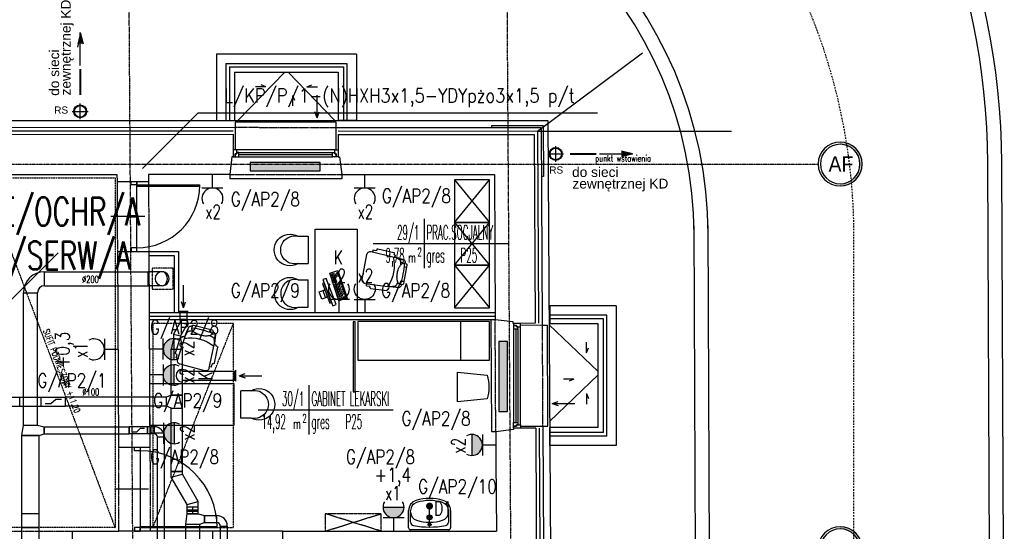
# Model space of a CAD drawing. Header units: inches. Extents: x -145354 to -97635, y 38777 to 78670.
# Tile 131 of 231: x -139151 to -137745, y 51081 to 51813. Entities that reach past the tile are written whole.
import ezdxf
from ezdxf.enums import TextEntityAlignment as Align

# ---------------------------------------------------------------- set-up
doc = ezdxf.new("R2010")
doc.units = ezdxf.units.IN
doc.header["$MEASUREMENT"] = 0
for name, pattern in [('CENTER', [2, 1.25, -0.25, 0.25, -0.25]), ('DASHDOT', [1, 0.5, -0.25, 0, -0.25]), ('DASHED2', [0.375, 0.25, -0.125]), ('DIVIDE', [31.75, 12.7, -6.35, 0, -6.35, 0, -6.35]), ('HIDDEN', [0.375, 0.25, -0.125])]:
    doc.linetypes.add(name, pattern=pattern)
doc.layers.get('0').update_dxf_attribs({"color": 101})
doc.layers.add('0-obrys plyty', color=24, linetype='Continuous', plot=False)
doc.layers.add('0-pomoc', color=21, linetype='Continuous', plot=False)
for name, color, linetype in [('Cieniutko', 8, 'Continuous'), ('cokół_widok', 255, 'Continuous'), ('Drz---drzwi', 5, 'Continuous'), ('E-OPIS_POM', 6, 'Continuous'), ('E35', 6, 'Continuous'), ('E50', 3, 'Continuous'), ('E_kp_opis', 6, 'Continuous'), ('Ele-balustrada', 64, 'Continuous'), ('Ins-went', 141, 'Continuous'), ('Ins-went-opis', 141, 'Continuous'), ('Ins-wod', 152, 'Continuous'), ('Ins-wod-opis', 155, 'Continuous'), ('Mkd-odpływy', 7, 'Continuous'), ('Okn---okna', 5, 'Continuous'), ('Os-osie glowne', 8, 'CENTER'), ('Os-osie-opis', 8, 'Continuous'), ('Pzt-chodniki', 8, 'Continuous'), ('Pzt-drogi-hatch', 253, 'Continuous'), ('Sc-cegla pelna', 32, 'Continuous'), ('Sc-gk', 120, 'Continuous'), ('Sc-gk-hatch', 8, 'Continuous'), ('Sc-izolacja term-obrys', 132, 'Continuous'), ('Sc-izolacja term-styropian', 151, 'STYROPIAN-KA'), ('Sc-kamien', 31, 'Continuous'), ('Sc-nad', 5, 'DASHED2'), ('Sc-nadproza kon', 5, 'DASHED2'), ('studzienki_widok', 52, 'Continuous'), ('Suf-widok', 8, 'Continuous'), ('W-idok', 9, 'Continuous'), ('W-otwor-strop', 126, 'Continuous'), ('Wyp-grzejniki', 56, 'Continuous'), ('Wyp-meble', 155, 'Continuous'), ('Wyp-sanitar', 131, 'Continuous')]:
    doc.layers.add(name, color=color, linetype=linetype)
doc.styles.add('dwg_opis duży', font='ARIAL.TTF', dxfattribs={"width": 0.9})
doc.styles.add('KA wymiar', font='romans.shx', dxfattribs={"width": 0.6})
doc.styles.add('ROMANS', font='romans', dxfattribs={"width": 0.85})
doc.styles.add('tab-bud$0$ROMANS', font='romans', dxfattribs={"width": 0.7})
doc.styles.add('TYTUL2', font='ARIAL.TTF')
doc.linetypes.add('BATTING', pattern='A,0.0001,-0.1,[134,ltypeshp.shx,S=0.1,R=0,X=-0.1,Y=0],-0.2,[134,ltypeshp.shx,S=0.1,R=180,X=0.1,Y=0],-0.1', length=0.4001)
doc.linetypes.add('STYROPIAN-KA', pattern='A,0.0001,-0.1,[135,ltypeshp.shx,S=0.1,R=0,X=-0.1,Y=0],0,[135,ltypeshp.shx,S=0.1,R=180,X=0.1,Y=0],-0.1', length=0.2001)

# ---------------------------------------------------------------- blocks, each defined once
blk = doc.blocks.new('pow')
for p, q in [((0, 0.523), (0, -0.523)), ((-1.075, 0), (1.78, 0))]:
    blk.add_line(p, q)
at = {"style": 'KA wymiar', "width": 0.6}
for s, height, p in [('2', 0.18, (-0.139, -0.27)), ('m', 0.21, (-0.333, -0.401))]:
    blk.add_text(s, height=height, dxfattribs=at).set_placement(p)
at = {"style": 'KA wymiar'}
for tag, width, p in [('01', 0.7, (-0.131, 0.084)), ('000.00', 0.6, (-0.364, -0.401))]:
    blk.add_attdef(tag, text='', height=0.3, dxfattribs=dict(at, width=width)).set_placement(p, align=Align.RIGHT)
blk.add_attdef('POMIESZCZENIE', (0.071, 0.084), '', height=0.3, dxfattribs=at)
at = {"style": 'KA wymiar', "width": 0.8}
blk.add_attdef('POSADZKA', (0.071, -0.401), '', height=0.3, dxfattribs=at)
blk = doc.blocks.new('g2')
at = {"layer": 'E35'}
blk.add_line((15, 19.3), (-15, 19.3), dxfattribs=at)
blk.add_arc((0, 34.3), 15, 150, 30, dxfattribs=at)
at = {"layer": 'E50'}
blk.add_line((0, 19.3), (0, 0), dxfattribs=at)
blk = doc.blocks.new('G1')
at = {"layer": 'E35'}
blk.add_hatch(color=256, dxfattribs=at).paths.add_polyline_path([(10, 22.85), (-10, 22.85, 1)])
for p, q in [((-10, 22.85), (10, 22.85)), ((10, 12.85), (-10, 12.85))]:
    blk.add_line(p, q, dxfattribs=at)
blk.add_arc((0, 22.85), 10, 150, 30, dxfattribs=at)
at = {"layer": 'E50'}
blk.add_line((0, 12.85), (0, 0), dxfattribs=at)
blk = doc.blocks.new('sof11_r')
for p, q in [((12.6, 30.3), (5.6, 30.3)), ((20, 34.9), (19.4, 34.8)), ((19.4, 34.8), (19.5, 31.9)), ((20.9, 36.9), (20.9, 35.9)), ((45.2, 39.1), (21.8, 38)), ((53.8, 33.6), (21.8, 31.9)), ((46.2, 38.2), (46.3, 37.2)), ((51.6, 36.4), (47.3, 36.2)), ((51.6, 36.4), (51.8, 33.4)), ((59.1, -7.9), (59.1, 28.6)), ((0, 23.8), (0, -3.1)), ((2, 25.8), (4.4, 25.8)), ((2, -5.1), (4.4, -5.1)), ((12.6, -9.7), (5.6, -9.7)), ((19.4, -14.2), (19.5, -11.2)), ((53.8, -12.9), (21.8, -11.2)), ((51.6, -15.8), (51.8, -12.8)), ((20, -14.2), (19.4, -14.2)), ((20.9, -16.3), (20.9, -15.3)), ((45.2, -18.4), (21.8, -17.3)), ((46.2, -17.5), (46.3, -16.5)), ((51.6, -15.8), (47.3, -15.5))]:
    blk.add_line(p, q)
for points in [[(2.2, 25.8, -0.030204), (2.8, 27.4, -0.097163), (4.3, 29.8, -0.203453), (5.6, 30.3, -0.203453)], [(8.7, 22.6, -0.01879), (8.9, 24.4, -0.054131), (9.8, 27.4, -0.097163), (11.3, 29.8, -0.203453), (12.6, 30.3, -0.203453)], [(4.4, -5.1, 0.184283), (6.8, -4.2, 0.102242), (9.4, -0.6, 0.061197), (10.9, 4.1, 0.047488), (11.5, 10.3, 0.047488), (10.9, 16.6, 0.061197), (9.4, 21.2, 0.102242), (6.8, 24.8, 0.184283), (4.4, 25.8, 0.184283)], [(2.2, -5.1, 0.030204), (2.8, -6.7, 0.097163), (4.3, -9.1, 0.203453), (5.6, -9.7, 0.203453)], [(8.7, -1.9, 0.01879), (8.9, -3.7, 0.054131), (9.8, -6.7, 0.097163), (11.3, -9.1, 0.203453), (12.6, -9.7, 0.203453)]]:
    blk.add_lwpolyline(points, format="xyb")
for centre, radius, start, end in [((18.8, -22.9), 54.8, 86.8308, 103.8805), ((21.4, 5.6), 26.2, 89.1562, 109.5996), ((68.3, 10.3), 51.3, 155.1826, 204.8174), ((19.9, 35.9), 1, 273.0448, 3.0448), ((21.9, 37), 1, 93.0448, 183.0448), ((45.2, 38.1), 1, 3.0448, 93.0448), ((47.3, 37.2), 1, 183.0448, 273.0448), ((54.1, 28.6), 5, 0, 93.0448), ((2, 23.8), 2, 90, 180), ((1.9, 14), 6.89, 73.9141, 106.0859), ((122.9, 10.3), 119.5, 172.5855, 187.4145), ((1.9, 6.6), 6.89, 253.9141, 286.0859), ((2, -3.1), 2, 180, 270), ((18.8, 43.6), 54.8, 256.1195, 273.1692), ((21.4, 15.1), 26.2, 250.4004, 270.8438), ((54.1, -7.9), 5, 266.9552, 0), ((19.9, -15.2), 1, 356.9552, 86.9552), ((21.9, -16.3), 1, 176.9552, 266.9552), ((45.2, -17.4), 1, 266.9552, 356.9552), ((47.3, -16.5), 1, 86.9552, 176.9552)]:
    blk.add_arc(centre, radius, start, end)
blk = doc.blocks.new('klawiatura do PC')
at = {"layer": 'Wyp-meble'}
blk.add_lwpolyline([(0, 0), (46.6, 0), (46.6, -13.5), (0, -13.5)], close=True, dxfattribs=at)
for points in [[(4.7, -1.7), (2.2, -1.7), (2.2, -8.7), (4.7, -8.7)], [(2.2, -3.8), (4.7, -3.8)], [(2.2, -6.2), (4.7, -6.2)], [(2.2, -8.7), (2.2, -11.2), (4.7, -11.2)], [(2.2, -12.7), (36.1, -12.7)], [(9, -1.7), (6.5, -1.7), (6.5, -8.7), (9, -8.7)], [(6.5, -3.8), (9, -3.8)], [(6.5, -6.2), (9, -6.2)], [(6.5, -11.2), (9.1, -11.2)], [(12.8, -1.7), (10.3, -1.7), (10.3, -8.7), (12.8, -8.7)], [(10.3, -3.8), (12.8, -3.8)], [(10.3, -6.2), (12.8, -6.2)], [(10.4, -11.2), (13, -11.2)], [(16.8, -1.7), (14.3, -1.7), (14.3, -8.7), (16.8, -8.7)], [(14.3, -3.8), (16.8, -3.8)], [(14.3, -6.2), (16.8, -6.2)], [(14.4, -11.2), (17, -11.2)], [(20.5, -1.7), (18.1, -1.7), (18.1, -8.7), (20.5, -8.7)], [(18.1, -3.8), (20.6, -3.8)], [(18.1, -6.2), (20.6, -6.2)], [(18.2, -11.2), (20.8, -11.2)], [(24.5, -1.7), (22, -1.7), (22, -8.7), (24.5, -8.7)], [(22, -3.8), (24.5, -3.8)], [(22, -6.2), (24.5, -6.2)], [(22.1, -11.2), (24.7, -11.2)], [(28.2, -1.7), (25.7, -1.7), (25.7, -8.7), (28.2, -8.7)], [(25.7, -3.8), (28.2, -3.8)], [(25.7, -6.2), (28.2, -6.2)], [(25.7, -8.7), (25.7, -11.2), (28.2, -11.2)], [(32.4, -1.7), (30, -1.7), (30, -6.2), (32.4, -6.2)], [(30, -3.8), (32.5, -3.8)], [(36.1, -1.7), (33.7, -1.7), (33.7, -6.2), (36.1, -6.2)], [(33.7, -3.8), (36.2, -3.8)], [(40.2, -1.7), (37.7, -1.7), (37.7, -8.7), (40.2, -8.7)], [(37.7, -3.8), (40.2, -3.8)], [(37.7, -6.2), (40.2, -6.2)], [(40.3, -10.6), (37.7, -10.6), (37.7, -12.5), (40.3, -12.5)], [(44.4, -1.7), (41.9, -1.7), (41.9, -6.2), (44.4, -6.2)], [(41.9, -3.8), (44.4, -3.8)], [(44.4, -10.6), (41.9, -10.6), (41.9, -12.5), (44.4, -12.5)]]:
    blk.add_lwpolyline(points, dxfattribs=at)
blk = doc.blocks.new('monitor')
at = {"layer": 'Wyp-meble'}
for points in [[(14.3, -37.3), (19, -35.6), (4.7, 1.8), (0, 0)], [(17.2, -30.9), (19.5, -30), (8.8, -2), (6.5, -2.9)], [(12.2, -10.7), (20.3, -7.6), (24.4, -18.1), (16.2, -21.2)], [(12.4, -11.3), (15.1, -10.3), (18.6, -19.6), (16, -20.7)]]:
    blk.add_lwpolyline(points, close=True, dxfattribs=at)
blk = doc.blocks.new('W046')
for p, q in [((0, 20.9), (0, 0)), ((56.2, 20.9), (56.2, 0)), ((0, 0), (56.2, 0))]:
    blk.add_line(p, q)
for centre, radius, start, end in [((28.1, 37.4), 32.6, 329.5569, 210.4431), ((28.1, 27.7), 28.9, 346.3666, 193.6334)]:
    blk.add_arc(centre, radius, start, end)
blk = doc.blocks.new('_GJKHGJ')
at = {"ltscale": 25}
for p, q in [((-8, -5), (-8, 0)), ((-8, 0), (-8, -5)), ((0, 0), (-8, 0)), ((0, -5), (0, 0)), ((0, -5), (0, 0)), ((-8, -115), (-8, -5)), ((-8, -5), (0, -5)), ((-19.7, -60), (28.9, -60)), ((-8, -115), (0, -115)), ((-8, -120), (-8, -115)), ((0, -120), (-8, -120)), ((0, -115), (0, -120)), ((0, -115), (0, -120))]:
    blk.add_line(p, q, dxfattribs=at)
at = {"ltscale": 7}
for p, q in [((-8, -5), (-118, -5)), ((-8, -6.8), (-118, -6.8))]:
    blk.add_line(p, q, dxfattribs=at)
blk.add_arc((-8, -5), 110, 180, 270)
blk = doc.blocks.new('umywalka_60x45')
at = {"ltscale": 25}
for p, q in [((-27, 0), (27, 0)), ((-30, -27.7), (-30, -3)), ((-27, -27.7), (-27, -11)), ((3, -7.5), (-3, -7.5)), ((0, -4.5), (0, -10.5)), ((0, -13.5), (0, -22.5)), ((27, -11), (27, -27.7)), ((30, -3), (30, -27.7)), ((4.5, -18), (-4.5, -18))]:
    blk.add_line(p, q, dxfattribs=at)
for centre, radius in [((0, -7.5), 2), ((0, -18), 3.5), ((0, -18), 2)]:
    blk.add_circle(centre, radius, dxfattribs=at)
for centre, radius, start, end in [((27, -3), 3, 0, 90), ((-27, -3), 3, 90, 180), ((-22, -11), 5, 100.5263, 180), ((-15, -25.3), 12, 107.3129, 180), ((0, -129.4), 125.4, 79.4737, 100.5263), ((0, -73.4), 62.4, 72.6871, 107.3129), ((15, -25.3), 12, 0, 72.6871), ((22, -11), 5, 0, 79.4737), ((-15, -27.7), 15, 180, 252.6871), ((-15, -27.7), 12, 180, 252.6871), ((15, -27.7), 12, 287.3129, 0), ((15, -27.7), 15, 287.3129, 0), ((0, 20.4), 65.4, 252.6871, 287.3129), ((0, 20.4), 62.4, 252.6871, 287.3129)]:
    blk.add_arc(centre, radius, start, end, dxfattribs=at)
blk = doc.blocks.new('_0630_DRZWI_90')
at = {"ltscale": 7}
for p, q in [((5, 8), (5, 98)), ((6.8, 8), (6.8, 98))]:
    blk.add_line(p, q, dxfattribs=at)
at = {"ltscale": 25}
for p, q in [((50, 19.7), (50, -28.9)), ((5, 8), (0, 8)), ((0, 8), (5, 8)), ((0, 0), (0, 8)), ((5, 0), (0, 0)), ((5, 0), (0, 0)), ((95, 8), (5, 8)), ((5, 8), (5, 0)), ((95, 8), (95, 0)), ((100, 8), (95, 8)), ((95, 0), (100, 0)), ((95, 0), (100, 0)), ((100, 0), (100, 8))]:
    blk.add_line(p, q, dxfattribs=at)
at = {"ltscale": 7}
blk.add_arc((5, 8), 90, 0, 90, dxfattribs=at)
blk = doc.blocks.new('rura_spustowa')
at = {"layer": 'Ins-wod', "linetype": 'Continuous'}
for p, q in [((-11.2, 0), (11.2, 0)), ((0, -11.2), (0, 11.2))]:
    blk.add_line(p, q, dxfattribs=at)
at = {"layer": 'Ins-wod', "linetype": 'Continuous', "ltscale": 25}
for radius in [9.25, 8.25]:
    blk.add_circle((0, 0), radius, dxfattribs=at)
blk = doc.blocks.new('ramiak_okna')
at = {"layer": 'Okn---okna'}
for p, q in [((145, 10), (5, 10)), ((8, 6), (142, 6)), ((8, 3), (142, 3)), ((8, 0), (142, 0))]:
    blk.add_line(p, q, dxfattribs=at)
for points in [[(5, 10), (0, 10), (0, 0), (3, 0), (3, 4), (5, 4)], [(8, 6), (5, 6), (5, 4), (3, 4), (3, 0), (5, 0), (8, 0)], [(142, 6), (145, 6), (145, 4), (147, 4), (147, 0), (145, 0), (142, 0)], [(145, 10), (150, 10), (150, 0), (147, 0), (147, 4), (145, 4)]]:
    blk.add_lwpolyline(points, close=True, dxfattribs=at)
blk = doc.blocks.new('grzejnik_100')
at = {"layer": 'Wyp-grzejniki'}
h = blk.add_hatch(dxfattribs=at)
h.set_pattern_fill('DOTS', color=256, scale=0.5, style=0)
h.set_pattern_definition([(0, (-77492.90915, 37823.9399), (0.396875, 0.79375), [0, -0.79375])])
h.paths.add_polyline_path([(0, -100), (12, -100), (12, 0), (0, 0)])
blk.add_lwpolyline([(12, 0), (0, 0), (0, -100), (12, -100)], close=True, dxfattribs=at)
blk = doc.blocks.new('0630_STRZAŁKA')
at = {"ltscale": 0.5}
for points in [[(0, 0), (-3, -8.6)], [(0, 0), (0, -32.4)], [(0, 0), (3, -8.6)]]:
    blk.add_lwpolyline(points, dxfattribs=at)
blk = doc.blocks.new('_opis_osi')
blk.add_hatch(color=256).paths.add_polyline_path([(32, -32), (28.8, -32, -1), (-28.8, -32), (-32, -32, 1)])
for radius in [32, 28.8]:
    blk.add_circle((0, -32), radius)
at = {"style": 'dwg_opis duży', "width": 0.9}
blk.add_attdef('AXNAMEV', text='', height=22.4, rotation=90, dxfattribs=at).set_placement((0, -32), align=Align.MIDDLE_CENTER)
blk = doc.blocks.new('studzienka_widok')
at = {"layer": 'Ele-balustrada'}
for p, q in [((13.5, -186.5), (13.5, -13.5)), ((13.5, -13.5), (95, -13.5)), ((18.5, -181.5), (18.5, -18.5)), ((18.5, -18.5), (95, -18.5)), ((18.5, -181.5), (95, -181.5)), ((13.5, -186.5), (95, -186.5))]:
    blk.add_line(p, q, dxfattribs=at)
at = {"layer": 'studzienki_widok'}
for p, q in [((0, 0), (0, -200)), ((0, 0), (95, 0)), ((95, 0), (95, -26)), ((26, -174), (26, -26)), ((26, -26), (95, -26)), ((26, -174), (95, -174)), ((95, -200), (95, -174)), ((0, -200), (26, -200)), ((0, -200), (95, -200))]:
    blk.add_line(p, q, dxfattribs=at)
blk = doc.blocks.new('_vxkdjhgkljhkgjhk')
for q in [(14, 6), (30.2, 0)]:
    blk.add_line((0, 0), q)

msp = doc.modelspace()

# ---------------------------------------------------------------- hatches: boundary and pattern name
at = {"layer": 'E35'}
for points in [[(-138931.38, 51326.97, -1), (-138931.38, 51356.97)], [(-138931.38, 51290, -1), (-138931.38, 51320)], [(-138930.72, 51206.76, -1), (-138930.72, 51236.76)], [(-138505.53, 51190, 1), (-138505.53, 51220)]]:
    msp.add_hatch(color=256, dxfattribs=at).paths.add_polyline_path(points)
at = {"layer": 'Ins-wod'}
for points in [[(-139060.66, 51778.66), (-139069, 51778.66), (-139064.83, 51794.7)], [(-138291.99, 51625.28), (-138291.99, 51616.94), (-138275.95, 51621.11)]]:
    msp.add_hatch(color=256, dxfattribs=at).paths.add_polyline_path(points)

# ---------------------------------------------------------------- linework, layer by layer
at = {"color": 4, "linetype": 'Continuous'}
msp.add_line((-138934.81, 51158.87), (-138918.81, 51163.18), dxfattribs=at)
at = {"color": 1, "linetype": 'Continuous', "lineweight": -2}
msp.add_line((-139148.43, 51086.74), (-139123.43, 51086.74), dxfattribs=at)
at = {"layer": '0-obrys plyty'}
msp.add_lwpolyline([(-138846.39, 51611.18), (-138846.39, 51611.18)], dxfattribs=at)
at = {"layer": '0-pomoc'}
for q in [(-138261.93, 51765.63), (-138134.74, 51653.69)]:
    msp.add_line((-138411.73, 51653.69), q, dxfattribs=at)
at = {"layer": 'Cieniutko', "linetype": 'Continuous'}
for p, q in [((-138839.57, 51668.96), (-138772.89, 51738.03)), ((-138767.89, 51738.03), (-138701.22, 51668.96)), ((-138395.21, 51376.88), (-138325.25, 51310.12)), ((-138325.25, 51305.12), (-138394.44, 51238.32))]:
    msp.add_line(p, q, dxfattribs=at)
at = {"layer": 'cokół_widok'}
for p, q in [((-139548.5, 51668.69), (-138396.82, 51668.68)), ((-138396.82, 51668.68), (-138377.22, 48115.8))]:
    msp.add_line(p, q, dxfattribs=at)
at = {"layer": 'E35'}
for p, q in [((-138896.24, 51680), (-138975.9, 51600.34)), ((-138896.24, 51680), (-138325.94, 51680)), ((-139096.53, 51479.71), (-139546.24, 51030)), ((-138931.38, 51356.97), (-138931.38, 51326.97)), ((-138931.38, 51320), (-138931.38, 51290)), ((-138930.72, 51236.76), (-138930.72, 51206.76)), ((-138505.53, 51220), (-138505.53, 51190)), ((-138565.94, 51087.52), (-138565.94, 51117.52))]:
    msp.add_line(p, q, dxfattribs=at)
at = {"layer": 'E35', "const_width": 5}
msp.add_lwpolyline([(-138565.94, 51120.02, -1), (-138565.94, 51115.02, -1)], format="xyb", close=True, dxfattribs=at)
at = {"layer": 'Ins-went'}
for p, q in [((-139115.93, 51432.68), (-139115.93, 51452.68)), ((-139115.93, 51452.68), (-138965.17, 51452.68)), ((-138967.97, 51432.68), (-138967.97, 51452.68)), ((-138947.97, 51452.68), (-138967.97, 51452.68)), ((-139115.93, 51432.68), (-138965.17, 51432.68)), ((-138947.97, 51432.68), (-138967.97, 51432.68)), ((-139145.93, 51422.68), (-139125.93, 51422.68)), ((-139145.93, 51233.45), (-139145.93, 51422.68)), ((-139125.93, 51233.45), (-139125.93, 51422.68)), ((-138924.06, 51396.13), (-138910.56, 51396.13)), ((-138922.31, 51394.13), (-138922.31, 51396.13)), ((-138922.31, 51384.13), (-138922.31, 51394.13)), ((-138912.31, 51394.13), (-138922.31, 51394.13)), ((-138912.31, 51394.13), (-138912.31, 51396.13)), ((-138912.31, 51384.13), (-138912.31, 51394.13)), ((-138922.31, 51380.13), (-138931.81, 51363.48)), ((-138912.31, 51384.13), (-138922.31, 51384.13)), ((-138922.31, 51384.13), (-138922.31, 51380.13)), ((-138922.31, 51380.13), (-138912.31, 51377.48)), ((-138912.31, 51377.48), (-138921.81, 51360.83)), ((-138912.31, 51384.13), (-138912.31, 51377.48)), ((-138931.81, 51356.83), (-138934.81, 51341.83)), ((-138931.81, 51363.48), (-138931.81, 51356.83)), ((-138931.81, 51363.48), (-138921.81, 51360.83)), ((-138931.81, 51356.83), (-138921.81, 51356.83)), ((-138921.81, 51360.83), (-138921.81, 51356.83)), ((-138921.81, 51356.83), (-138918.81, 51341.83)), ((-138934.81, 51341.83), (-138918.81, 51341.83)), ((-138934.81, 51276.23), (-138934.81, 51341.83)), ((-138918.81, 51266.23), (-138918.81, 51341.83)), ((-138918.81, 51310.28), (-138843.06, 51310.28)), ((-138845.06, 51310.28), (-138845.06, 51297.78)), ((-138843.06, 51312.03), (-138843.06, 51296.03)), ((-138918.81, 51297.78), (-138843.06, 51297.78)), ((-139185.93, 51273.1), (-139085.91, 51273.1)), ((-139150.91, 51260.6), (-139150.91, 51273.1)), ((-139120.91, 51273.1), (-139120.91, 51260.6)), ((-139085.91, 51260.6), (-139085.91, 51273.1)), ((-138941.81, 51273.1), (-139085.91, 51273.1)), ((-138934.81, 51276.23), (-138941.81, 51273.1)), ((-138941.81, 51260.6), (-138941.81, 51273.1)), ((-138934.81, 51276.23), (-138918.81, 51276.23)), ((-138918.81, 51276.23), (-138934.81, 51276.23)), ((-138918.81, 51257.48), (-138918.81, 51276.23)), ((-139185.93, 51260.6), (-139085.91, 51260.6)), ((-139106.91, 51263.73), (-139115.08, 51263.73)), ((-139099.91, 51269.98), (-139106.91, 51263.73)), ((-139091.74, 51269.98), (-139099.91, 51269.98)), ((-138941.81, 51260.6), (-139085.91, 51260.6)), ((-138934.81, 51257.48), (-138941.81, 51260.6)), ((-138934.81, 51257.48), (-138918.81, 51257.48)), ((-138934.81, 51167.18), (-138934.81, 51257.48)), ((-138918.81, 51167.18), (-138918.81, 51257.48)), ((-139148.43, 51218.45), (-139145.93, 51233.45)), ((-139145.93, 51233.45), (-139125.93, 51233.45)), ((-139125.93, 51233.45), (-139116.43, 51230.95)), ((-139116.43, 51230.95), (-139116.43, 51220.95)), ((-139116.43, 51220.95), (-139116.43, 51230.95)), ((-139116.43, 51230.95), (-138994.83, 51230.95)), ((-138994.83, 51230.95), (-138994.83, 51220.95)), ((-138994.83, 51220.95), (-138994.83, 51230.95)), ((-138968.93, 51230.95), (-138994.83, 51230.95)), ((-138968.93, 51230.95), (-138968.93, 51220.95)), ((-138968.93, 51220.95), (-138968.93, 51230.95)), ((-138959.43, 51230.95), (-138968.93, 51230.95)), ((-138964.93, 51220.95), (-138964.93, 51230.95)), ((-138963.43, 51220.95), (-138963.43, 51230.95)), ((-138959.43, 51220.95), (-138959.43, 51230.95)), ((-138959.43, 51230.95), (-138959.43, 51220.95)), ((-139123.43, 51218.45), (-139148.43, 51218.45)), ((-139148.43, 51218.45, -2945), (-139123.43, 51218.45, -2945)), ((-139148.43, 51106.74), (-139148.43, 51218.45)), ((-139123.43, 51218.45), (-139116.43, 51220.95)), ((-139123.43, 51106.74), (-139123.43, 51218.45)), ((-139116.43, 51220.95), (-138994.83, 51220.95)), ((-138968.93, 51220.95), (-138994.83, 51220.95)), ((-138984.47, 51223.45), (-138990.51, 51223.45)), ((-138979.29, 51228.45), (-138984.47, 51223.45)), ((-138973.25, 51228.45), (-138979.29, 51228.45)), ((-138959.43, 51220.95), (-138968.93, 51220.95)), ((-138954.43, 51034.34), (-138954.43, 51215.95)), ((-138944.43, 51215.95), (-138954.43, 51215.95)), ((-138944.43, 51034.34), (-138944.43, 51215.95)), ((-138918.81, 51167.18), (-138934.81, 51167.18)), ((-138934.81, 51167.18), (-138918.81, 51167.18)), ((-138934.81, 51158.87), (-138934.81, 51167.18)), ((-138918.81, 51163.18), (-138918.81, 51167.18)), ((-138896.21, 51124.29), (-138918.81, 51163.18)), ((-138912.21, 51119.98), (-138934.81, 51158.87)), ((-138912.21, 51119.98), (-138896.21, 51124.29)), ((-138912.21, 51115.98), (-138912.21, 51119.98)), ((-138896.21, 51115.98), (-138896.21, 51124.29)), ((-139148.43, 51106.74), (-139123.43, 51106.74)), ((-139148.43, 51086.74), (-139148.43, 51106.74)), ((-139123.43, 51086.74), (-139123.43, 51106.74)), ((-138914.23, 51091.48), (-138912.23, 51106.48)), ((-138912.23, 51106.48), (-138912.23, 51115.98)), ((-138912.23, 51111.98), (-138896.23, 51111.98)), ((-138912.23, 51110.48), (-138896.23, 51110.48)), ((-138912.23, 51106.48), (-138896.23, 51106.48)), ((-138896.23, 51106.48), (-138912.23, 51106.48)), ((-138896.21, 51115.98), (-138912.21, 51115.98)), ((-138904.23, 51106.48), (-138904.23, 51115.98)), ((-138896.23, 51106.48), (-138896.23, 51115.98)), ((-138896.23, 51106.48), (-138887.23, 51103.98)), ((-138887.23, 51103.98), (-138887.23, 51093.98)), ((-138887.23, 51093.98), (-138887.23, 51103.98)), ((-138887.23, 51103.98), (-138869.81, 51103.98)), ((-138869.81, 51093.98), (-138869.81, 51103.98)), ((-138914.23, 51091.48), (-138894.23, 51091.48)), ((-138914.23, 51041.08), (-138914.23, 51091.48)), ((-138894.23, 51091.48), (-138887.23, 51093.98)), ((-138894.23, 51041.08), (-138894.23, 51091.48)), ((-138887.23, 51093.98), (-138869.81, 51093.98)), ((-139148.43, 51031.84), (-139148.43, 51086.74)), ((-139123.43, 51086.74), (-139148.43, 51086.74)), ((-139123.43, 51031.84), (-139123.43, 51086.74)), ((-138864.81, 51088.98), (-138854.81, 51088.98)), ((-138864.81, 51088.98), (-138864.81, 51066.18)), ((-138854.81, 51088.98), (-138854.81, 51066.18))]:
    msp.add_line(p, q, dxfattribs=at)
for centre, radius, start, end in [((-139115.93, 51422.68), 30, 90, 180), ((-139115.93, 51422.68), 10, 90, 180), ((-138918.81, 51304.03), 9.25, 90, 270), ((-138959.43, 51215.95), 15, 0, 90), ((-138959.43, 51215.95), 5, 0, 90), ((-138869.81, 51088.98), 15, 0, 90), ((-138869.81, 51088.98), 5, 0, 90)]:
    msp.add_arc(centre, radius, start, end, dxfattribs=at)
for ratio, start_param, end_param in [(1, 3.1415927, 6.2831853), (0.75, 0, 3.1415927), (1, 0, 3.1415927)]:
    msp.add_ellipse((-138947.97, 51442.68), major_axis=(0, -10), ratio=ratio, start_param=start_param, end_param=end_param, dxfattribs=at)
at = {"layer": 'Ins-wod'}
for p, q in [((-139064.83, 51747.47), (-139064.83, 51794.7)), ((-139064.83, 51794.7), (-139060.66, 51778.66)), ((-139064.83, 51789.67), (-139069, 51773.63)), ((-138275.95, 51621.11), (-138291.99, 51625.28)), ((-138323.18, 51621.11), (-138275.95, 51621.11)), ((-138275.95, 51621.11), (-138291.99, 51616.94))]:
    msp.add_line(p, q, dxfattribs=at)
at = {"layer": 'Ins-wod', "linetype": 'Continuous'}
for p, q in [((-138385.74, 51609.86), (-138385.74, 51632.36)), ((-138396.99, 51621.11), (-138374.49, 51621.11))]:
    msp.add_line(p, q, dxfattribs=at)
at = {"layer": 'Ins-wod'}
msp.add_circle((-138385.74, 51621.11), 9.25, dxfattribs=at)
at = {"layer": 'Ins-wod', "linetype": 'Continuous', "ltscale": 25}
msp.add_circle((-138385.74, 51621.11), 8.25, dxfattribs=at)
at = {"layer": 'Mkd-odpływy', "const_width": 3}
for points in [[(-139064.83, 51705.36), (-139064.83, 51742.71)], [(-138365.3, 51621.11), (-138327.95, 51621.11)]]:
    msp.add_lwpolyline(points, dxfattribs=at)
at = {"layer": 'Os-osie glowne'}
for p, q in [((-138968.62, 47893.27), (-138995.96, 51985.69)), ((-138968.62, 47893.27), (-138995.96, 51985.69)), ((-138428.61, 47893.27), (-138455.95, 51985.69))]:
    msp.add_line(p, q, dxfattribs=at)
msp.add_lwpolyline([(-143318.47, 51606.7), (-138010.88, 51606.7)], dxfattribs=at)
at = {"layer": 'Pzt-chodniki'}
for p, q in [((-137765.08, 50766.42), (-137768.54, 51607.81)), ((-137745.08, 50766.42), (-137748.54, 51607.89)), ((-138185.08, 50766.42), (-138188.18, 51518.28)), ((-138165.08, 50766.42), (-138168.18, 51518.57))]:
    msp.add_line(p, q, dxfattribs=at)
for centre, radius, start in [((-138768.53, 51603.69), 1020, 0.23567), ((-138768.53, 51603.69), 1000, 0.23567), ((-138767.99, 51503.69), 600, 0.23403), ((-138767.99, 51503.69), 580, 0.23403)]:
    msp.add_arc(centre, radius, start, 90, dxfattribs=at)
at = {"layer": 'Pzt-drogi-hatch', "linetype": 'DASHDOT', "ltscale": 4}
msp.add_lwpolyline([(-137959.87, 50766.42), (-137959.87, 51503.69, 0.4142136), (-138809.87, 52353.69), (-142703.84, 52353.69, 0.4142136), (-143553.84, 51503.69), (-143553.84, 47333.55, 0.4142152), (-142703.83, 46483.55), (-142355.98, 46483.55)], format="xyb", dxfattribs=at)
at = {"layer": 'Sc-cegla pelna'}
for p, q in [((-139012.35, 51581.7), (-138967.35, 51581.7)), ((-138473.39, 51591.69), (-138472.25, 51383.69)), ((-139011.79, 51481.7), (-138966.79, 51481.7)), ((-138471.36, 51223.7), (-138471.13, 51181.7)), ((-138471.13, 51181.7), (-138470.58, 51081.7)), ((-139076.59, 51081.7), (-139009.59, 51081.7)), ((-138875.5, 51081.7), (-139010.19, 51081.7)), ((-138875.5, 51066.7), (-138875.5, 51081.7)), ((-138775.5, 51081.7), (-138707.17, 51081.7)), ((-138775.5, 51066.7), (-138775.5, 51081.7)), ((-138707.17, 51081.7), (-138470.58, 51081.7))]:
    msp.add_line(p, q, dxfattribs=at)
for points in [[(-139284.5, 51649.13), (-138846.39, 51649.18)], [(-138846.39, 51649.18), (-138846.39, 51617.18), (-138848.39, 51617.18), (-138851.39, 51591.69)], [(-138846.39, 51649.18), (-138846.39, 51630.85)], [(-138696.39, 51649.01), (-138696.39, 51617.18), (-138694.39, 51617.18), (-138691.39, 51591.69)], [(-138696.39, 51649.01), (-138416.71, 51648.69), (-138415.22, 51379.01)], [(-139208.5, 51591.7), (-139012.4, 51591.7), (-139012.35, 51581.7)], [(-138851.39, 51591.69), (-138967.4, 51591.7), (-138967.35, 51581.7)], [(-138691.39, 51591.7), (-138473.39, 51591.7)], [(-139011.79, 51481.7), (-139010.25, 51201.7), (-138965.25, 51201.7)], [(-138966.79, 51481.7), (-138965.25, 51201.7)], [(-138415.22, 51379.01), (-138446.74, 51378.84), (-138446.75, 51380.84), (-138472.25, 51383.69)], [(-138414.39, 51229.01), (-138445.91, 51228.84), (-138445.9, 51226.84), (-138471.36, 51223.7)], [(-138414.39, 51229.01), (-138412.99, 50975.01)], [(-139076.59, 51081.7), (-139076.34, 51036.33), (-139009.34, 51036.7), (-139008.38, 50862.7)]]:
    msp.add_lwpolyline(points, dxfattribs=at)
at = {"layer": 'Sc-gk'}
for p, q in [((-138966.79, 51481.7), (-138924.5, 51481.7)), ((-138966.76, 51475.7), (-138930.5, 51475.7)), ((-138930.5, 51475.7), (-138930.5, 51393.69)), ((-138924.5, 51481.7), (-138924.5, 51393.69)), ((-138472.3, 51393.69), (-138966.31, 51393.69)), ((-138472.25, 51383.69), (-138966.25, 51383.69))]:
    msp.add_line(p, q, dxfattribs=at)
msp.add_lwpolyline([(-138775.5, 51081.7), (-138875.5, 51081.7)], dxfattribs=at)
at = {"layer": 'Sc-gk-hatch', "linetype": 'BATTING', "ltscale": 0.22}
msp.add_line((-138472.25, 51388.69), (-138966.31, 51388.69), dxfattribs=at)
at = {"layer": 'Sc-izolacja term-obrys'}
for points in [[(-139287.5, 51627.18), (-139287.5, 51659.12), (-138843.39, 51659.18), (-138843.39, 51627.18)], [(-138699.39, 51627.18), (-138699.39, 51659.01), (-138406.76, 51658.68), (-138405.2, 51376.06), (-138435.91, 51375.9)], [(-138843.39, 51621.18), (-138843.39, 51617.18)], [(-138699.39, 51617.18), (-138699.39, 51621.18)], [(-138435.91, 51231.89), (-138404.41, 51232.07), (-138402.97, 50972.06), (-138433.68, 50971.89)]]:
    msp.add_lwpolyline(points, dxfattribs=at)
at = {"layer": 'Sc-izolacja term-styropian', "linetype": 'BATTING', "ltscale": 0.25}
for points in [[(-139284.5, 51654.13), (-138846.39, 51654.18)], [(-138696.39, 51654.01), (-138411.73, 51653.69), (-138410.22, 51379.04)], [(-138409.39, 51229.04), (-138407.99, 50975.04)]]:
    msp.add_lwpolyline(points, dxfattribs=at)
at = {"layer": 'Sc-kamien'}
msp.add_lwpolyline([(-138476.78, 51658.76), (-138476.78, 51661.76), (-138403.78, 51661.68), (-138403.38, 51588.68), (-138406.38, 51588.68)], dxfattribs=at)
at = {"layer": 'Sc-nad', "ltscale": 4}
for p, q in [((-139012.35, 51581.7), (-139011.79, 51481.7)), ((-138967.35, 51581.7), (-138966.79, 51481.7))]:
    msp.add_line(p, q, dxfattribs=at)
at = {"layer": 'Sc-nadproza kon', "linetype": 'DASHDOT', "ltscale": 0.5}
for p, q in [((-138843.39, 51659.18), (-138699.39, 51659.01)), ((-138851.39, 51591.69), (-138691.39, 51591.69)), ((-138471.36, 51223.7), (-138472.25, 51383.69)), ((-138405.2, 51376.06), (-138404.41, 51232.07))]:
    msp.add_line(p, q, dxfattribs=at)
for points in [[(-139010.25, 51201.7), (-139010.19, 51081.7)], [(-138965.25, 51201.7), (-138965.14, 51081.7)], [(-139174.59, 51081.74), (-139076.59, 51081.7)]]:
    msp.add_lwpolyline(points, dxfattribs=at)
at = {"layer": 'Suf-widok', "linetype": 'DIVIDE', "ltscale": 0.02}
for p, q in [((-139203.5, 51586.7), (-139015.19, 51586.7)), ((-139203.5, 51586.7), (-139015.19, 51086.7)), ((-139015.19, 51586.7), (-139015.19, 51086.7)), ((-138961.14, 51086.7), (-138846.14, 51378.7)), ((-139015.19, 51086.7), (-139200.74, 51086.7))]:
    msp.add_line(p, q, dxfattribs=at)
msp.add_lwpolyline([(-138846.14, 51086.7), (-138846.14, 51378.7), (-138961.14, 51378.7), (-138961.14, 51086.7)], close=True, dxfattribs=at)
at = {"layer": 'W-idok'}
for p, q in [((-138691.39, 51585.69), (-138851.39, 51585.69)), ((-138472.25, 51383.69), (-138478.37, 51383.67)), ((-138471.36, 51223.7), (-138477.37, 51223.66))]:
    msp.add_line(p, q, dxfattribs=at)
for points in [[(-138699.39, 51659.2), (-138699.39, 51666.51), (-138843.39, 51666.51)], [(-138843.39, 51666.51), (-138843.39, 51659.18)], [(-138851.39, 51591.7), (-138851.39, 51585.69)], [(-138691.39, 51591.7), (-138691.39, 51585.69)], [(-138478.37, 51383.67), (-138477.37, 51223.66)], [(-138405.2, 51376.06), (-138397.7, 51376.06)], [(-138404.41, 51232.07), (-138396.91, 51232.07), (-138397.7, 51376.06)]]:
    msp.add_lwpolyline(points, dxfattribs=at)
at = {"layer": 'W-otwor-strop', "linetype": 'DASHED2', "ltscale": 0.3}
msp.add_lwpolyline([(-138962.36, 51427.68), (-138932.36, 51427.68), (-138932.36, 51457.68), (-138962.36, 51457.68)], close=True, dxfattribs=at)
at = {"layer": 'Wyp-meble'}
for p, q in [((-138530.45, 51584.09), (-138480.45, 51523.09)), ((-138530.45, 51523.09), (-138480.45, 51584.09)), ((-138530.45, 51523.09), (-138480.45, 51462.09)), ((-138530.45, 51462.09), (-138480.45, 51523.09)), ((-138530.45, 51462.09), (-138480.45, 51401.09)), ((-138530.45, 51401.09), (-138480.45, 51462.09)), ((-138521.19, 51326.39), (-138521.19, 51381.39))]:
    msp.add_line(p, q, dxfattribs=at)
at = {"layer": 'Wyp-meble', "linetype": 'HIDDEN'}
for p, q in [((-138714.99, 51081.7), (-138634.99, 51106.7)), ((-138634.99, 51081.7), (-138714.99, 51106.7))]:
    msp.add_line(p, q, dxfattribs=at)
at = {"layer": 'Wyp-meble'}
for points in [[(-138530.45, 51584.09), (-138530.45, 51523.09), (-138480.45, 51523.09), (-138480.45, 51584.09)], [(-138530.45, 51523.09), (-138530.45, 51462.09), (-138480.45, 51462.09), (-138480.45, 51523.09)], [(-138530.45, 51462.09), (-138530.45, 51401.09), (-138480.45, 51401.09), (-138480.45, 51462.09)], [(-138674.88, 51280.8), (-138672.38, 51280.8), (-138672.38, 51380.8), (-138674.88, 51380.8)], [(-138480.19, 51381.39), (-138668.19, 51381.39), (-138668.19, 51326.39), (-138480.19, 51326.39)]]:
    msp.add_lwpolyline(points, close=True, dxfattribs=at)
for points in [[(-138729.47, 51513.69), (-138669.47, 51513.69), (-138669.47, 51393.69), (-138729.47, 51393.69), (-138729.47, 51513.69)], [(-138965.42, 51232.93), (-138965.42, 51292.93), (-138845.42, 51292.93), (-138845.42, 51232.93), (-138965.42, 51232.93)]]:
    msp.add_lwpolyline(points, dxfattribs=at)
msp.add_lwpolyline([(-138525.89, 51266.77), (-138525.89, 51308.87), (-138483.78, 51304.57, -0.1460165), (-138483.78, 51270.79)], format="xyb", close=True, dxfattribs=at)
at = {"layer": 'Wyp-meble', "linetype": 'HIDDEN'}
msp.add_lwpolyline([(-138634.99, 51106.7), (-138714.99, 51106.7), (-138714.99, 51081.7), (-138634.99, 51081.7)], close=True, dxfattribs=at)

# ---------------------------------------------------------------- block references
at = {"rotation": 270}
msp.add_blockref('studzienka_widok', (-138670.39, 51763.96), dxfattribs=at)
at = {"xscale": -1}
msp.add_blockref('studzienka_widok', (-138299.25, 51404.04), dxfattribs=at)
at = {"layer": 'Cieniutko', "linetype": 'Continuous', "yscale": 0.5, "zscale": 0.5}
for p, xscale in [((-138799.62, 51716.85), -0.5), ((-138741.17, 51716.85), 0.5)]:
    msp.add_blockref('_vxkdjhgkljhkgjhk', p, dxfattribs=dict(at, xscale=xscale))
for p, xscale, rotation in [((-138761.87, 51704.88), 0.5, 270), ((-138342.01, 51336.85), -0.5, 270), ((-138359.67, 51299.1), 0.5, 180), ((-138342.01, 51278.39), 0.5, 270)]:
    msp.add_blockref('_vxkdjhgkljhkgjhk', p, dxfattribs=dict(at, xscale=xscale, rotation=rotation))
at = {"layer": 'Drz---drzwi'}
for name, p, rotation in [('_0630_DRZWI_90', (-138992.09, 51581.7), 270), ('_GJKHGJ', (-138987.25, 51081.7), 180)]:
    msp.add_blockref(name, p, dxfattribs=dict(at, rotation=rotation))
at = {"layer": 'E-OPIS_POM'}
ref = msp.add_blockref('pow', (-138573.89, 51493.07), dxfattribs=dict(at, xscale=67.5, yscale=67.5, zscale=67.5))
ref.add_attrib('000.00', '9,78', dxfattribs={"layer": '0', "height": 20.25, "style": 'KA wymiar', "width": 0.448374}).set_placement((-138601.57, 51466), align=Align.RIGHT)
ref.add_attrib('01', '29/1', dxfattribs={"layer": '0', "height": 20.25, "style": 'KA wymiar', "width": 0.448374}).set_placement((-138580.5, 51498.77), align=Align.RIGHT)
ref.add_attrib('POMIESZCZENIE', 'PRAC.SOCJALNY', (-138570.31, 51498.77), dxfattribs={"layer": '0', "height": 20.25, "style": 'KA wymiar', "width": 0.448374})
ref.add_attrib('POSADZKA', 'gres   P25', (-138570.31, 51466), dxfattribs={"layer": '0', "height": 20.25, "style": 'KA wymiar', "width": 0.448374})
ref = msp.add_blockref('pow', (-138738.25, 51255.24), dxfattribs=dict(at, xscale=67.5, yscale=67.5, zscale=67.5))
ref.add_attrib('000.00', '14,92', dxfattribs={"layer": '0', "height": 20.25, "style": 'KA wymiar', "width": 0.448374}).set_placement((-138771.1, 51228.18), align=Align.RIGHT)
ref.add_attrib('01', '30/1', dxfattribs={"layer": '0', "height": 20.25, "style": 'KA wymiar', "width": 0.448374}).set_placement((-138744.86, 51260.94), align=Align.RIGHT)
ref.add_attrib('POMIESZCZENIE', 'GABINET LEKARSKI', (-138734.67, 51260.94), dxfattribs={"layer": '0', "height": 20.25, "style": 'KA wymiar', "width": 0.448374})
ref.add_attrib('POSADZKA', 'gres   P25', (-138734.67, 51228.18), dxfattribs={"layer": '0', "height": 20.25, "style": 'KA wymiar', "width": 0.448374})
at = {"layer": 'E35'}
for p, rotation in [((-138876, 51591.7), 180), ((-138658.5, 51591.7), 180), ((-139011.02, 51341.7), 89.99999999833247), ((-138965.65, 51341.97), 270), ((-138964.99, 51221.76), 270), ((-138471.26, 51205), 90)]:
    msp.add_blockref('g2', p, dxfattribs=dict(at, rotation=rotation))
msp.add_blockref('g2', (-138695.47, 51393.69), dxfattribs=at)
at = {"layer": 'E35', "xscale": -1}
msp.add_blockref('g2', (-138658.5, 51393.69), dxfattribs=at)
at = {"layer": 'E35', "xscale": -1, "rotation": 270}
msp.add_blockref('g2', (-138965.65, 51305), dxfattribs=at)
at = {"layer": 'E35', "xscale": 1.5, "yscale": 1.5, "zscale": 1.5}
msp.add_blockref('G1', (-138617.44, 51081.7), dxfattribs=at)
at = {"layer": 'Ins-went-opis', "xscale": -1}
for p, rotation in [((-138726.6, 51672.66), 180), ((-138390.94, 51264.28), 90)]:
    msp.add_blockref('0630_STRZAŁKA', p, dxfattribs=dict(at, rotation=rotation))
at = {"layer": 'Ins-went-opis'}
for p, rotation in [((-138917.31, 51401.13), 180), ((-138838.06, 51304.03), 90)]:
    msp.add_blockref('0630_STRZAŁKA', p, dxfattribs=dict(at, rotation=rotation))
at = {"layer": 'Ins-wod'}
msp.add_blockref('rura_spustowa', (-139064.98, 51681.99), dxfattribs=at)
at = {"layer": 'Okn---okna'}
msp.add_blockref('ramiak_okna', (-138846.39, 51617.18), dxfattribs=at)
at = {"layer": 'Okn---okna', "rotation": 270}
msp.add_blockref('ramiak_okna', (-138445.91, 51378.84), dxfattribs=at)
at = {"layer": 'Os-osie-opis'}
ref = msp.add_blockref('_opis_osi', (-138010.88, 51606.7), dxfattribs=dict(at, xscale=-0.9799999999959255, yscale=0.9799999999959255, zscale=0.9799999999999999, rotation=90))
ref.add_attrib('AXNAMEV', 'AF', dxfattribs={"layer": '0', "height": 21.952, "style": 'dwg_opis duży', "width": 0.9}).set_placement((-137978.42, 51606.7), align=Align.MIDDLE_CENTER)
ref = msp.add_blockref('_opis_osi', (-138010.88, 51056.7), dxfattribs=dict(at, xscale=-0.9799999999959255, yscale=0.9799999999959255, zscale=0.9799999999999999, rotation=90))
ref.add_attrib('AXNAMEV', 'AE', dxfattribs={"layer": '0', "height": 21.952, "style": 'dwg_opis duży', "width": 0.9}).set_placement((-137978.2, 51056.7), align=Align.MIDDLE_CENTER)
at = {"layer": 'Wyp-grzejniki', "rotation": 90}
msp.add_blockref('grzejnik_100', (-138822.1, 51596.82), dxfattribs=at)
at = {"layer": 'Wyp-grzejniki'}
msp.add_blockref('grzejnik_100', (-138466.8, 51352.69), dxfattribs=at)
at = {"layer": 'Wyp-meble'}
for name, p, xscale, yscale, zscale, rotation in [('W046', (-138739.38, 51503.31), -0.6929999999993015, 0.6929999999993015, 0.6930000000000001, 90), ('W046', (-138739.38, 51402.04), 0.6929999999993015, 0.6929999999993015, 0.6930000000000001, 90), ('klawiatura do PC', (-138695.31, 51410.93), 0.9000000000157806, 0.8999999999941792, 0.9, 108.2372910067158), ('W046', (-138835.42, 51243.47), -0.6929999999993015, 0.6929999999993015, 0.6930000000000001, 270)]:
    msp.add_blockref(name, p, dxfattribs=dict(at, xscale=xscale, yscale=yscale, zscale=zscale, rotation=rotation))
at = {"layer": 'Wyp-meble', "xscale": -1}
for p, rotation in [((-138602.48, 51438.77), 349.6460174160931), ((-138879.59, 51370.24), 75.2797417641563)]:
    msp.add_blockref('sof11_r', p, dxfattribs=dict(at, rotation=rotation))
at = {"layer": 'Wyp-meble', "rotation": 180}
msp.add_blockref('monitor', (-138699.42, 51405.75), dxfattribs=at)
at = {"layer": 'Wyp-sanitar', "rotation": 179.9982921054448}
msp.add_blockref('umywalka_60x45', (-138565.94, 51083.52), dxfattribs=at)

# ---------------------------------------------------------------- texts
at = {"layer": '0-pomoc', "style": 'ROMANS', "width": 0.7}
msp.add_text('punkt wstawienia', height=9, dxfattribs=at).set_placement((-138329.41, 51610.2))
at = {"layer": 'E35', "style": 'ROMANS', "width": 0.8}
for s, p in [('G/AP2/8', (-138849.88, 51546.36)), ('G/AP2/8', (-138634.08, 51551.02)), ('G/AP2/9', (-138849.88, 51415.77)), ('G/AP2/8', (-138635.25, 51415.77)), ('G/AP2/8', (-138965.36, 51363.3)), ('G/AP2/9', (-138960.69, 51258.36)), ('G/AP2/8', (-138606.08, 51232.71)), ('G/AP2/8', (-138965.36, 51177.91)), ('G/AP2/8', (-138685.4, 51177.91)), ('G/AP2/10', (-138582.29, 51135.53))]:
    msp.add_text(s, height=20, dxfattribs=at).set_placement(p)
at = {"layer": 'E35', "style": 'ROMANS', "width": 0.7}
for s, p in [('x2', (-138875.07, 51538.36)), ('x2', (-138657.57, 51538.36)), ('K', (-138696.41, 51473.25)), ('x2', (-138696.41, 51447.03)), ('x2', (-138657.57, 51447.03)), ('D1', (-138546.98, 51114.12))]:
    msp.add_text(s, height=20, dxfattribs=at).set_placement(p, align=Align.MIDDLE)
at = {"layer": 'E35', "style": 'ROMANS'}
for s, rotation, width, p in [('+0,3', 90, 0.8, (-139087.34, 51340.82)), ('x1', 90, 0.7, (-139064.35, 51340.76)), ('x2', 90, 0.7, (-138912.32, 51342.9)), ('G/AP2/1', 360, 0.8, (-139076.77, 51295.8)), ('x2', 90, 0.7, (-138912.32, 51304.06)), ('K', 90, 0.7, (-138886.1, 51304.06)), ('x2', 90, 0.7, (-138911.66, 51222.7)), ('x2', 90, 0.7, (-138524.59, 51204.07)), ('+1,4', 360, 0.8, (-138618.31, 51159.04)), ('x1', 360, 0.7, (-138618.37, 51136.05))]:
    msp.add_text(s, height=20, rotation=rotation, dxfattribs=dict(at, width=width)).set_placement(p, align=Align.MIDDLE)
at = {"layer": 'E50', "style": 'ROMANS', "width": 0.7}
for s, p in [('TE/OCHR/A', (-139199.17, 51518.59)), ('R/SERW/A', (-139193.06, 51455.83))]:
    msp.add_text(s, height=40, dxfattribs=at).set_placement(p)
at = {"layer": 'E_kp_opis', "style": 'ROMANS', "width": 0.85}
msp.add_text('L/KP/P/1-(N)HXH3x1,5-YDYpżo3x1,5 p/t', height=20, rotation=0, dxfattribs=at).set_placement((-138608.87, 51703.45), align=Align.MIDDLE)
at = {"layer": 'Ins-went', "style": 'tab-bud$0$ROMANS', "width": 0.7}
for s, p in [('%%C200', (-139062.36, 51436.9, 0)), ('%%c100', (-139061.73, 51275.88, 0))]:
    msp.add_text(s, height=10, rotation=359.94143, dxfattribs=at).set_placement(p)
at = {"layer": 'Ins-wod', "style": 'TYTUL2'}
for s, p in [('zewnętrznej KD', (-139078.53, 51704.77, 0)), ('do sieci ', (-139095.03, 51704.2, 0))]:
    msp.add_text(s, height=14, rotation=90, dxfattribs=at).set_placement(p)
for s, p in [('do sieci ', (-138362.44, 51588.13, 0)), ('zewnętrznej KD', (-138361.87, 51571.63, 0))]:
    msp.add_text(s, height=14, dxfattribs=at).set_placement(p)
at = {"layer": 'Ins-wod-opis', "style": 'TYTUL2'}
for p in [(-139092.11, 51683.84), (-138385.03, 51598.15)]:
    msp.add_text('RS', height=10.212, dxfattribs=at).set_placement(p, align=Align.MIDDLE)
at = {"layer": 'Suf-widok', "style": 'KA wymiar', "width": 0.6}
msp.add_text('SUFIT PODWIESZONY +11,20', height=9, rotation=290.91191, dxfattribs=at).set_placement((-139118.05, 51368.56))

doc.saveas('drawing.dxf')
